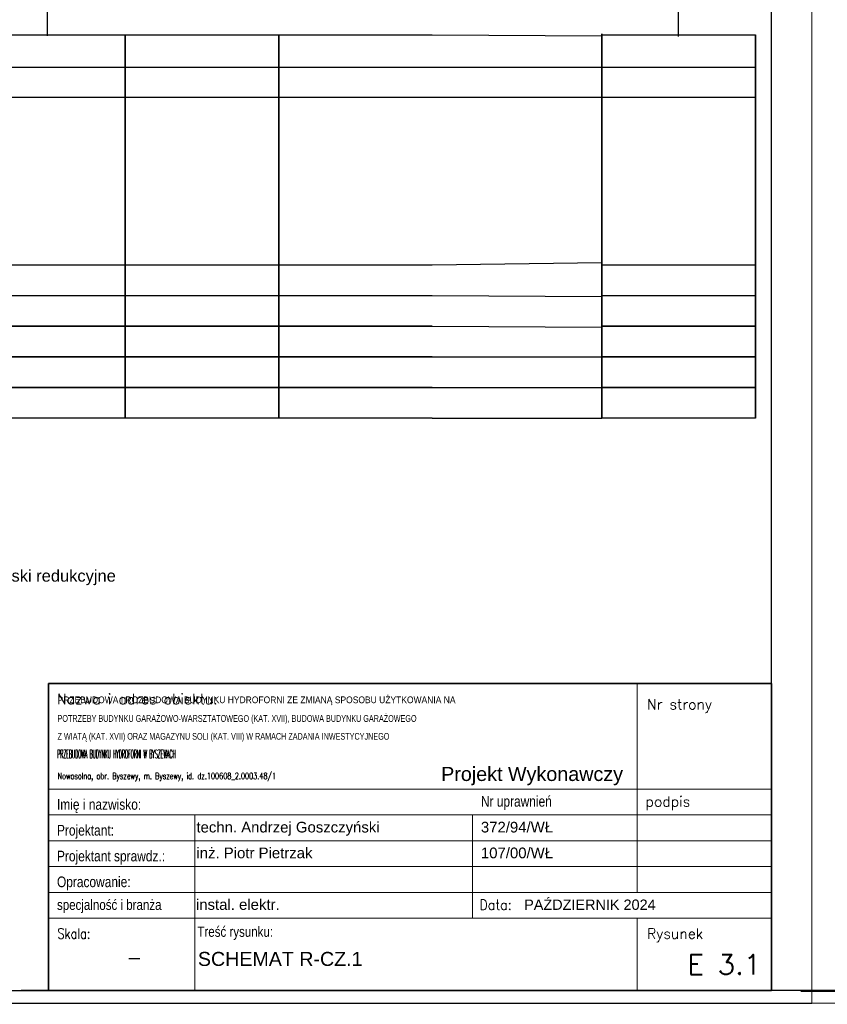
# Model space of a CAD drawing. Header units: millimetres. Extents: x 18084 to 52399, y 38174 to 56392.
# Tile 39 of 256: x 24908 to 26224, y 41994 to 43599. Entities that reach past the tile are written whole.
import ezdxf
from ezdxf.enums import TextEntityAlignment as Align

# ---------------------------------------------------------------- set-up
doc = ezdxf.new("R2010")
doc.units = ezdxf.units.MM
doc.header["$LTSCALE"] = 100
for name, color, linetype in [('3', 7, 'Continuous'), ('4', 7, 'Continuous'), ('5', 7, 'Continuous'), ('E_ramka_wew', 10, 'Continuous')]:
    doc.layers.add(name, color=color, linetype=linetype)
for name, color, linetype, lineweight in [('_M_TABELKA RZUT CAŁOŚCI', 7, 'Continuous', 20), ('_TABELKA_Nr_Pióra__1', 7, 'Continuous', 13), ('A-tabelka', 251, 'Continuous', 20)]:
    doc.layers.add(name, color=color, linetype=linetype, lineweight=lineweight)
doc.styles.add('ARIAL', font='arial.ttf', dxfattribs={"width": 0.8})
doc.styles.add('GENERATED_STYLE_2', font='arial.ttf')
doc.styles.add('ROMANS', font='romans.shx', dxfattribs={"width": 0.7})
doc.styles.add('SIMPLEX', font='simplex.shx')
doc.styles.get("Standard").update_dxf_attribs({"font": 'arial.ttf'})

# ---------------------------------------------------------------- blocks, each defined once
blk = doc.blocks.new('Tabela_A+SPR_ADT')
at = {"color": 5, "lineweight": 35}
for p, q in [((0, 546.1), (-1286.3, 546.1)), ((-1286.3, 546.1), (-1286.3, 0)), ((0, 0), (0, 546.1)), ((-1286.3, 0), (0, 0))]:
    blk.add_line(p, q, dxfattribs=at)
for p, q in [((-238.9, 546.1), (-238.9, 358.3)), ((-1286.3, 358.3), (0, 358.3)), ((-238.9, 174.6), (-238.9, 358.3)), ((-1286.3, 312.4), (0, 312.4)), ((-1026.1, 128.6), (-1026.1, 312.4)), ((-531.9, 128.6), (-531.9, 312.4)), ((-1286.3, 266.4), (0, 266.4)), ((-1286.3, 220.5), (0, 220.5)), ((-1286.3, 174.6), (-422.6, 174.6)), ((-422.6, 174.6), (0, 174.6)), ((-1286.3, 128.6), (0, 128.6)), ((-1026.1, 0), (-1026.1, 128.6)), ((-238.9, 128.6), (-238.9, 0))]:
    blk.add_line(p, q)
at = {"color": 7, "linetype": 'Continuous', "style": 'ROMANS'}
blk.add_text('Nazwa i adres obiektu:', height=18.375, dxfattribs=at).set_placement((-1271.4, 509.4))
at = {"color": 7, "style": 'ROMANS'}
for s, p in [('Nr strony', (-221.4, 500.2)), ('podpis', (-224, 327.1)), ('Rysunek', (-221.4, 91.9))]:
    blk.add_text(s, height=18.38, dxfattribs=at).set_placement(p)
at = {"color": 7}
for s, height, style, width, p in [('Imię i nazwisko:', 19, 'ARIAL', 0.8, (-1271.4, 321.6)), ('Nr uprawnień', 19, 'ARIAL', 0.8, (-517, 327.1)), ('Projektant:', 19, 'ARIAL', 0.8, (-1271.4, 275.6)), ('Projektant sprawdz.:', 19, 'ARIAL', 0.8, (-1271.4, 229.7)), ('Opracowanie:', 19, 'ARIAL', 0.8, (-1271.4, 183.8)), ('specjalność i branża', 18.375, 'ARIAL', 0.8, (-1271.4, 143.3)), ('Data:', 18.38, 'ROMANS', 0.9, (-519.6, 143.3)), ('Skala:', 18.38, 'ROMANS', 0.8, (-1270.5, 91.9)), ('Treść rysunku:', 18.375, 'ARIAL', 0.8, (-1021.5, 95.4))]:
    blk.add_text(s, height=height, dxfattribs=dict(at, style=style, width=width)).set_placement(p)
at = {"color": 7, "style": 'ROMANS', "width": 0.85, "flags": 4}
blk.add_attdef('NAZWA', text='', height=22, dxfattribs=at).set_placement((-1270.5, 496.6), align=Align.TOP_LEFT)
at = {"color": 7}
for tag, p, height, style, width, flags in [('OBIEKT_1', (-1270.5, 438.3), 22, 'ROMANS', 0.72, 4), ('ADRES_1', (-1270.5, 405.9), 19, 'ROMANS', 0.75, 4), ('ADRES_2', (-1270.5, 376.1), 19, 'ROMANS', 0.75, 4), ('PROJEKTANT_ARCHITEKTURY', (-1023.3, 281.1), 19, 'ROMANS', 0.85, 8), ('UPR_1', (-517, 281.1), 19, 'ROMANS', 0.85, 4), ('PROJEKTANT_SPRAWDZAJACY', (-1023.3, 235.2), 19, 'ROMANS', 0.85, 8), ('UPR_2', (-517, 235.2), 19, 'ROMANS', 0.85, 4), ('OPRACOWANIE', (-1023.3, 189.3), 19, 'ROMANS', 0.7, 4), ('UPR_3', (-517, 189.3), 19, 'ROMANS', 0.85, 4), ('BRANŻA', (-1024.2, 143.3), 19, 'ARIAL', 0.9, 4)]:
    blk.add_attdef(tag, p, '', height=height, dxfattribs=dict(at, style=style, width=width, flags=flags))
at = {"color": 7, "style": 'ROMANS', "flags": 4}
blk.add_attdef('NR_STR', text='', height=36, dxfattribs=at).set_placement((-19.5, 436.5), align=Align.RIGHT)
at = {"color": 7, "lineweight": 35, "style": 'ROMANS', "width": 0.9, "flags": 4}
blk.add_attdef('DATA', (-440, 143.3), '', height=18.4, dxfattribs=at)
at = {"color": 5, "lineweight": 35, "style": 'ROMANS', "flags": 4}
blk.add_attdef('SKALA', text='', height=25, dxfattribs=at).set_placement((-1133.9, 58.5), align=Align.MIDDLE_CENTER)
at = {"color": 5, "lineweight": 35, "style": 'ROMANS', "width": 0.85, "flags": 4}
for tag, p in [('TEMAT', (-1024.2, 58)), ('TEMAT2', (-1024.2, 19.9))]:
    blk.add_attdef(tag, p, '', height=25, dxfattribs=at)
at = {"color": 5, "lineweight": 35, "style": 'ROMANS', "flags": 4}
blk.add_attdef('NR', text='', height=36, dxfattribs=at).set_placement((-18.4, 28.2), align=Align.RIGHT)

msp = doc.modelspace()

# ---------------------------------------------------------------- linework, layer by layer
at = {"linetype": 'Continuous'}
for p, q in [((26132.5, 42016.9), (26132.5, 44931.9)), ((34295.4, 42017), (24910.1, 42017)), ((34412, 42017), (25026.7, 42017)), ((35565.8, 42015.1), (26180.5, 42015.1))]:
    msp.add_line(p, q, dxfattribs=at)
at = {"color": 0}
for p, q in [((25079.7, 43522.8), (25079.7, 42949.5)), ((25079.7, 43522.8), (25079.7, 42949.5)), ((25079.7, 43522.8), (25079.7, 42949.5)), ((25329.7, 43522.8), (25329.7, 42949.5)), ((25329.7, 43522.8), (25329.7, 42949.5)), ((25329.7, 43522.8), (25329.7, 42949.5)), ((25856.4, 43524.5), (25856.4, 42951.2)), ((25856.4, 43522.8), (25856.4, 42949.5)), ((25856.4, 43522.8), (25856.4, 42949.5)), ((26106.4, 43522.8), (26106.4, 42949.5)), ((24828.7, 43199.5), (25079.7, 43199.5)), ((25078.7, 43199.5), (25329.7, 43199.5)), ((25328.7, 43199.5), (25579.7, 43199.5)), ((25855.4, 43199.5), (26106.4, 43199.5)), ((24828.7, 43149.5), (25079.7, 43149.5)), ((25078.7, 43149.5), (25329.7, 43149.5)), ((25328.7, 43149.5), (25579.7, 43149.5)), ((25855.4, 43149.5), (26106.4, 43149.5))]:
    msp.add_line(p, q, dxfattribs=at)
at = {"layer": '3', "color": 7}
for points in [[(24829.7, 43574.5), (25079.7, 43574.5)], [(25079.7, 43574.5), (25079.7, 43524.5)], [(25079.7, 43524.5), (25079.7, 43574.5)], [(25079.7, 42949.5), (25079.7, 43574.5)], [(25079.7, 43524.5), (25079.7, 43574.5)], [(25079.7, 43574.5), (25079.7, 43524.5)], [(25079.7, 42949.5), (25079.7, 43574.5)], [(25079.7, 43524.5), (25079.7, 43574.5)], [(25079.7, 43574.5), (25079.7, 43524.5)], [(25079.7, 43574.5), (25079.7, 43524.5)], [(25079.7, 43524.5), (25079.7, 43574.5)], [(25079.7, 43574.5), (25079.7, 43524.5)], [(25079.7, 43524.5), (25079.7, 43574.5)], [(25079.7, 42949.5), (25079.7, 43574.5)], [(25079.7, 43574.5), (25329.7, 43574.5)], [(25079.7, 43524.5), (25079.7, 43574.5)], [(25079.7, 43574.5), (25079.7, 43524.5)], [(25079.7, 42949.5), (25079.7, 43574.5)], [(25079.7, 43524.5), (25079.7, 43574.5)], [(25079.7, 43574.5), (25079.7, 43524.5)], [(25079.7, 43523.5), (25079.7, 43573.5)], [(25079.7, 43573.5), (25079.7, 43523.5)], [(25079.7, 43523.5), (25079.7, 43573.5)], [(25079.7, 43573.5), (25079.7, 43523.5)], [(25079.7, 43523.5), (25079.7, 43573.5)], [(25079.7, 43573.5), (25079.7, 43523.5)], [(25079.7, 43522.8), (25079.7, 43572.8)], [(25079.7, 43522.8), (25079.7, 43572.8)], [(25079.7, 43522.8), (25079.7, 43572.8)], [(25329.7, 43574.5), (25329.7, 43524.5)], [(25329.7, 43524.5), (25329.7, 43574.5)], [(25329.7, 42949.5), (25329.7, 43574.5)], [(25329.7, 43524.5), (25329.7, 43574.5)], [(25329.7, 43574.5), (25329.7, 43524.5)], [(25329.7, 42949.5), (25329.7, 43574.5)], [(25329.7, 43524.5), (25329.7, 43574.5)], [(25329.7, 43574.5), (25329.7, 43524.5)], [(25329.7, 43574.5), (25329.7, 43524.5)], [(25329.7, 43524.5), (25329.7, 43574.5)], [(25329.7, 43574.5), (25329.7, 43524.5)], [(25329.7, 43524.5), (25329.7, 43574.5)], [(25329.7, 42949.5), (25329.7, 43574.5)], [(25329.7, 43574.5), (25579.7, 43574.5)], [(25329.7, 43524.5), (25329.7, 43574.5)], [(25329.7, 43574.5), (25329.7, 43524.5)], [(25329.7, 42949.5), (25329.7, 43574.5)], [(25329.7, 43524.5), (25329.7, 43574.5)], [(25329.7, 43574.5), (25329.7, 43524.5)], [(25329.7, 43523.5), (25329.7, 43573.5)], [(25329.7, 43573.5), (25329.7, 43523.5)], [(25329.7, 43523.5), (25329.7, 43573.5)], [(25329.7, 43573.5), (25329.7, 43523.5)], [(25329.7, 43523.5), (25329.7, 43573.5)], [(25329.7, 43573.5), (25329.7, 43523.5)], [(25329.7, 43522.8), (25329.7, 43572.8)], [(25329.7, 43522.8), (25329.7, 43572.8)], [(25329.7, 43522.8), (25329.7, 43572.8)], [(25856.4, 43576.2), (25856.4, 43526.2)], [(25856.4, 43526.2), (25856.4, 43576.2)], [(25856.4, 42951.2), (25856.4, 43576.2)], [(25856.4, 43526.2), (25856.4, 43576.2)], [(25856.4, 43576.2), (25856.4, 43526.2)], [(25856.4, 42951.2), (25856.4, 43576.2)], [(25856.4, 43526.2), (25856.4, 43576.2)], [(25856.4, 43576.2), (25856.4, 43526.2)], [(25856.4, 43525.2), (25856.4, 43575.2)], [(25856.4, 43575.2), (25856.4, 43525.2)], [(25856.4, 43524.5), (25856.4, 43574.5)], [(25856.4, 43574.5), (25856.4, 43524.5)], [(25856.4, 43524.5), (25856.4, 43574.5)], [(25856.4, 43574.5), (25856.4, 43524.5)], [(25856.4, 43524.5), (25856.4, 43574.5)], [(25856.4, 42949.5), (25856.4, 43574.5)], [(25856.4, 43574.5), (26106.4, 43574.5)], [(25856.4, 43524.5), (25856.4, 43574.5)], [(25856.4, 43574.5), (25856.4, 43524.5)], [(25856.4, 42949.5), (25856.4, 43574.5)], [(25856.4, 43524.5), (25856.4, 43574.5)], [(25856.4, 43574.5), (25856.4, 43524.5)], [(25856.4, 43523.5), (25856.4, 43573.5)], [(25856.4, 43573.5), (25856.4, 43523.5)], [(25856.4, 43523.5), (25856.4, 43573.5)], [(25856.4, 43573.5), (25856.4, 43523.5)], [(25856.4, 43522.8), (25856.4, 43572.8)], [(25856.4, 43522.8), (25856.4, 43572.8)], [(26106.4, 43574.5), (26106.4, 43524.5)], [(26106.4, 43524.5), (26106.4, 43574.5)], [(26106.4, 42949.5), (26106.4, 43574.5)], [(26106.4, 43524.5), (26106.4, 43574.5)], [(26106.4, 43574.5), (26106.4, 43524.5)], [(26106.4, 42949.5), (26106.4, 43574.5)], [(26106.4, 43524.5), (26106.4, 43574.5)], [(26106.4, 43574.5), (26106.4, 43524.5)], [(26106.4, 43523.5), (26106.4, 43573.5)], [(26106.4, 43573.5), (26106.4, 43523.5)], [(26106.4, 43522.8), (26106.4, 43572.8)], [(24285.2, 43521.8), (24971.3, 43521.8)], [(24335.7, 43521.8), (25086.7, 43521.8)], [(25079.7, 43474.5), (25079.7, 43524.5)], [(25079.7, 43524.5), (25079.7, 43474.5)], [(25079.7, 43474.5), (25079.7, 43524.5)], [(25079.7, 43524.5), (25079.7, 43474.5)], [(25079.7, 43474.5), (25079.7, 43524.5)], [(25079.7, 43524.5), (25079.7, 43474.5)], [(25079.7, 43474.5), (25079.7, 43524.5)], [(25079.7, 43524.5), (25079.7, 43474.5)], [(25329.7, 43474.5), (25329.7, 43524.5)], [(25329.7, 43524.5), (25329.7, 43474.5)], [(25329.7, 43474.5), (25329.7, 43524.5)], [(25329.7, 43524.5), (25329.7, 43474.5)], [(25329.7, 43474.5), (25329.7, 43524.5)], [(25329.7, 43524.5), (25329.7, 43474.5)], [(25329.7, 43474.5), (25329.7, 43524.5)], [(25329.7, 43524.5), (25329.7, 43474.5)], [(25856.4, 43476.2), (25856.4, 43526.2)], [(25856.4, 43526.2), (25856.4, 43476.2)], [(25856.4, 43476.2), (25856.4, 43526.2)], [(25856.4, 43526.2), (25856.4, 43476.2)], [(25856.4, 43474.5), (25856.4, 43524.5)], [(25856.4, 43524.5), (25856.4, 43474.5)], [(25856.4, 43474.5), (25856.4, 43524.5)], [(25856.4, 43524.5), (25856.4, 43474.5)], [(26106.4, 43474.5), (26106.4, 43524.5)], [(26106.4, 43524.5), (26106.4, 43474.5)], [(26106.4, 43474.5), (26106.4, 43524.5)], [(26106.4, 43524.5), (26106.4, 43474.5)], [(25079.7, 43201.5), (25079.7, 43474.5)], [(25079.7, 43201.5), (25079.7, 43474.5)], [(25079.7, 43201.5), (25079.7, 43474.5)], [(25079.7, 43201.5), (25079.7, 43474.5)], [(25079.7, 43201.5), (25079.7, 43474.5)], [(25079.7, 43201.5), (25079.7, 43474.5)], [(25079.7, 43201.5), (25079.7, 43474.5)], [(25079.7, 43472.8), (25079.7, 43197.8)], [(25079.7, 43197.8), (25079.7, 43472.8)], [(25079.7, 43472.8), (25079.7, 43197.8)], [(25079.7, 43197.8), (25079.7, 43472.8)], [(25079.7, 43472.8), (25079.7, 43197.8)], [(25079.7, 43197.8), (25079.7, 43472.8)], [(25329.7, 43201.5), (25329.7, 43474.5)], [(25329.7, 43201.5), (25329.7, 43474.5)], [(25329.7, 43201.5), (25329.7, 43474.5)], [(25329.7, 43201.5), (25329.7, 43474.5)], [(25329.7, 43201.5), (25329.7, 43474.5)], [(25329.7, 43201.5), (25329.7, 43474.5)], [(25329.7, 43201.5), (25329.7, 43474.5)], [(25329.7, 43472.8), (25329.7, 43197.8)], [(25329.7, 43197.8), (25329.7, 43472.8)], [(25329.7, 43472.8), (25329.7, 43197.8)], [(25329.7, 43197.8), (25329.7, 43472.8)], [(25329.7, 43472.8), (25329.7, 43197.8)], [(25329.7, 43197.8), (25329.7, 43472.8)], [(25856.4, 43203.2), (25856.4, 43476.2)], [(25856.4, 43203.2), (25856.4, 43476.2)], [(25856.4, 43203.2), (25856.4, 43476.2)], [(25856.4, 43474.5), (25856.4, 43199.5)], [(25856.4, 43199.5), (25856.4, 43474.5)], [(25856.4, 43201.5), (25856.4, 43474.5)], [(25856.4, 43201.5), (25856.4, 43474.5)], [(25856.4, 43201.5), (25856.4, 43474.5)], [(25856.4, 43201.5), (25856.4, 43474.5)], [(25856.4, 43472.8), (25856.4, 43197.8)], [(25856.4, 43197.8), (25856.4, 43472.8)], [(25856.4, 43472.8), (25856.4, 43197.8)], [(25856.4, 43197.8), (25856.4, 43472.8)], [(26106.4, 43201.5), (26106.4, 43474.5)], [(26106.4, 43201.5), (26106.4, 43474.5)], [(26106.4, 43201.5), (26106.4, 43474.5)], [(26106.4, 43472.8), (26106.4, 43197.8)], [(26106.4, 43197.8), (26106.4, 43472.8)], [(25079.7, 43201.5), (25079.7, 43149.5)], [(25079.7, 43149.5), (25079.7, 43201.5)], [(25079.7, 43149.5), (25079.7, 43201.5)], [(25079.7, 43201.5), (25079.7, 43149.5)], [(25079.7, 43149.5), (25079.7, 43201.5)], [(25079.7, 43201.5), (25079.7, 43149.5)], [(25079.7, 43201.5), (25079.7, 43149.5)], [(25079.7, 43149.5), (25079.7, 43201.5)], [(25079.7, 43201.5), (25079.7, 43149.5)], [(25079.7, 43149.5), (25079.7, 43201.5)], [(25079.7, 43149.5), (25079.7, 43201.5)], [(25079.7, 43201.5), (25079.7, 43149.5)], [(25079.7, 43149.5), (25079.7, 43201.5)], [(25079.7, 43201.5), (25079.7, 43149.5)], [(25079.7, 43200.5), (25079.7, 43148.5)], [(25079.7, 43148.5), (25079.7, 43200.5)], [(25079.7, 43200.5), (25079.7, 43148.5)], [(25079.7, 43148.5), (25079.7, 43200.5)], [(25079.7, 43200.5), (25079.7, 43148.5)], [(25079.7, 43148.5), (25079.7, 43200.5)], [(25079.7, 43147.8), (25079.7, 43197.8)], [(25079.7, 43197.8), (25079.7, 43147.8)], [(25079.7, 43147.8), (25079.7, 43197.8)], [(25079.7, 43197.8), (25079.7, 43147.8)], [(25079.7, 43147.8), (25079.7, 43197.8)], [(25079.7, 43197.8), (25079.7, 43147.8)], [(25329.7, 43201.5), (25329.7, 43149.5)], [(25329.7, 43149.5), (25329.7, 43201.5)], [(25329.7, 43149.5), (25329.7, 43201.5)], [(25329.7, 43201.5), (25329.7, 43149.5)], [(25329.7, 43149.5), (25329.7, 43201.5)], [(25329.7, 43201.5), (25329.7, 43149.5)], [(25329.7, 43201.5), (25329.7, 43149.5)], [(25329.7, 43149.5), (25329.7, 43201.5)], [(25329.7, 43201.5), (25329.7, 43149.5)], [(25329.7, 43149.5), (25329.7, 43201.5)], [(25329.7, 43149.5), (25329.7, 43201.5)], [(25329.7, 43201.5), (25329.7, 43149.5)], [(25329.7, 43149.5), (25329.7, 43201.5)], [(25329.7, 43201.5), (25329.7, 43149.5)], [(25329.7, 43200.5), (25329.7, 43148.5)], [(25329.7, 43148.5), (25329.7, 43200.5)], [(25329.7, 43200.5), (25329.7, 43148.5)], [(25329.7, 43148.5), (25329.7, 43200.5)], [(25329.7, 43200.5), (25329.7, 43148.5)], [(25329.7, 43148.5), (25329.7, 43200.5)], [(25329.7, 43147.8), (25329.7, 43197.8)], [(25329.7, 43197.8), (25329.7, 43147.8)], [(25329.7, 43147.8), (25329.7, 43197.8)], [(25329.7, 43197.8), (25329.7, 43147.8)], [(25329.7, 43147.8), (25329.7, 43197.8)], [(25329.7, 43197.8), (25329.7, 43147.8)], [(25856.4, 43203.2), (25856.4, 43151.2)], [(25856.4, 43151.2), (25856.4, 43203.2)], [(25856.4, 43151.2), (25856.4, 43203.2)], [(25856.4, 43203.2), (25856.4, 43151.2)], [(25856.4, 43151.2), (25856.4, 43203.2)], [(25856.4, 43203.2), (25856.4, 43151.2)], [(25856.4, 43202.2), (25856.4, 43150.2)], [(25856.4, 43150.2), (25856.4, 43202.2)], [(25856.4, 43201.5), (25856.4, 43149.5)], [(25856.4, 43149.5), (25856.4, 43201.5)], [(25856.4, 43201.5), (25856.4, 43149.5)], [(25856.4, 43149.5), (25856.4, 43201.5)], [(25856.4, 43149.5), (25856.4, 43201.5)], [(25856.4, 43201.5), (25856.4, 43149.5)], [(25856.4, 43149.5), (25856.4, 43201.5)], [(25856.4, 43201.5), (25856.4, 43149.5)], [(25856.4, 43200.5), (25856.4, 43148.5)], [(25856.4, 43148.5), (25856.4, 43200.5)], [(25856.4, 43200.5), (25856.4, 43148.5)], [(25856.4, 43148.5), (25856.4, 43200.5)], [(25856.4, 43149.5), (25856.4, 43199.5)], [(25856.4, 43199.5), (25856.4, 43149.5)], [(25856.4, 43147.8), (25856.4, 43197.8)], [(25856.4, 43197.8), (25856.4, 43147.8)], [(25856.4, 43147.8), (25856.4, 43197.8)], [(25856.4, 43197.8), (25856.4, 43147.8)], [(26106.4, 43201.5), (26106.4, 43149.5)], [(26106.4, 43149.5), (26106.4, 43201.5)], [(26106.4, 43149.5), (26106.4, 43201.5)], [(26106.4, 43201.5), (26106.4, 43149.5)], [(26106.4, 43149.5), (26106.4, 43201.5)], [(26106.4, 43201.5), (26106.4, 43149.5)], [(26106.4, 43200.5), (26106.4, 43148.5)], [(26106.4, 43148.5), (26106.4, 43200.5)], [(26106.4, 43147.8), (26106.4, 43197.8)], [(26106.4, 43197.8), (26106.4, 43147.8)], [(25079.7, 43149.5), (25079.7, 43099.5)], [(25079.7, 43099.5), (25079.7, 43149.5)], [(25079.7, 43099.5), (25079.7, 43149.5)], [(25079.7, 43149.5), (25079.7, 43099.5)], [(25079.7, 43099.5), (25079.7, 43149.5)], [(25079.7, 43149.5), (25079.7, 43099.5)], [(25079.7, 43149.5), (25079.7, 43099.5)], [(25079.7, 43099.5), (25079.7, 43149.5)], [(25079.7, 43149.5), (25079.7, 43099.5)], [(25079.7, 43099.5), (25079.7, 43149.5)], [(25079.7, 43099.5), (25079.7, 43149.5)], [(25079.7, 43149.5), (25079.7, 43099.5)], [(25079.7, 43099.5), (25079.7, 43149.5)], [(25079.7, 43149.5), (25079.7, 43099.5)], [(25329.7, 43149.5), (25329.7, 43099.5)], [(25329.7, 43099.5), (25329.7, 43149.5)], [(25329.7, 43099.5), (25329.7, 43149.5)], [(25329.7, 43149.5), (25329.7, 43099.5)], [(25329.7, 43099.5), (25329.7, 43149.5)], [(25329.7, 43149.5), (25329.7, 43099.5)], [(25329.7, 43149.5), (25329.7, 43099.5)], [(25329.7, 43099.5), (25329.7, 43149.5)], [(25329.7, 43149.5), (25329.7, 43099.5)], [(25329.7, 43099.5), (25329.7, 43149.5)], [(25329.7, 43099.5), (25329.7, 43149.5)], [(25329.7, 43149.5), (25329.7, 43099.5)], [(25329.7, 43099.5), (25329.7, 43149.5)], [(25329.7, 43149.5), (25329.7, 43099.5)], [(25856.4, 43151.2), (25856.4, 43101.2)], [(25856.4, 43101.2), (25856.4, 43151.2)], [(25856.4, 43101.2), (25856.4, 43151.2)], [(25856.4, 43151.2), (25856.4, 43101.2)], [(25856.4, 43101.2), (25856.4, 43151.2)], [(25856.4, 43151.2), (25856.4, 43101.2)], [(25856.4, 43150.2), (25856.4, 43100.2)], [(25856.4, 43100.2), (25856.4, 43150.2)], [(25856.4, 43099.5), (25856.4, 43149.5)], [(25856.4, 43149.5), (25856.4, 43099.5)], [(25856.4, 43149.5), (25856.4, 43099.5)], [(25856.4, 43099.5), (25856.4, 43149.5)], [(25856.4, 43149.5), (25856.4, 43099.5)], [(25856.4, 43099.5), (25856.4, 43149.5)], [(25856.4, 43099.5), (25856.4, 43149.5)], [(25856.4, 43149.5), (25856.4, 43099.5)], [(25856.4, 43099.5), (25856.4, 43149.5)], [(25856.4, 43149.5), (25856.4, 43099.5)], [(26106.4, 43149.5), (26106.4, 43099.5)], [(26106.4, 43099.5), (26106.4, 43149.5)], [(26106.4, 43099.5), (26106.4, 43149.5)], [(26106.4, 43149.5), (26106.4, 43099.5)], [(26106.4, 43099.5), (26106.4, 43149.5)], [(26106.4, 43149.5), (26106.4, 43099.5)], [(25079.7, 43148.5), (25079.7, 43098.5)], [(25079.7, 43098.5), (25079.7, 43148.5)], [(25079.7, 43148.5), (25079.7, 43098.5)], [(25079.7, 43098.5), (25079.7, 43148.5)], [(25079.7, 43148.5), (25079.7, 43098.5)], [(25079.7, 43098.5), (25079.7, 43148.5)], [(25079.7, 43097.8), (25079.7, 43147.8)], [(25079.7, 43147.8), (25079.7, 43097.8)], [(25079.7, 43097.8), (25079.7, 43147.8)], [(25079.7, 43147.8), (25079.7, 43097.8)], [(25079.7, 43097.8), (25079.7, 43147.8)], [(25079.7, 43147.8), (25079.7, 43097.8)], [(25329.7, 43148.5), (25329.7, 43098.5)], [(25329.7, 43098.5), (25329.7, 43148.5)], [(25329.7, 43148.5), (25329.7, 43098.5)], [(25329.7, 43098.5), (25329.7, 43148.5)], [(25329.7, 43148.5), (25329.7, 43098.5)], [(25329.7, 43098.5), (25329.7, 43148.5)], [(25329.7, 43097.8), (25329.7, 43147.8)], [(25329.7, 43147.8), (25329.7, 43097.8)], [(25329.7, 43097.8), (25329.7, 43147.8)], [(25329.7, 43147.8), (25329.7, 43097.8)], [(25329.7, 43097.8), (25329.7, 43147.8)], [(25329.7, 43147.8), (25329.7, 43097.8)], [(25856.4, 43148.5), (25856.4, 43098.5)], [(25856.4, 43098.5), (25856.4, 43148.5)], [(25856.4, 43148.5), (25856.4, 43098.5)], [(25856.4, 43098.5), (25856.4, 43148.5)], [(25856.4, 43097.8), (25856.4, 43147.8)], [(25856.4, 43147.8), (25856.4, 43097.8)], [(25856.4, 43097.8), (25856.4, 43147.8)], [(25856.4, 43147.8), (25856.4, 43097.8)], [(26106.4, 43148.5), (26106.4, 43098.5)], [(26106.4, 43098.5), (26106.4, 43148.5)], [(26106.4, 43097.8), (26106.4, 43147.8)], [(26106.4, 43147.8), (26106.4, 43097.8)], [(25329.7, 43053.2), (25329.7, 43103.2)], [(25329.7, 43103.2), (25329.7, 43053.2)], [(25329.7, 43053.2), (25329.7, 43103.2)], [(25329.7, 43103.2), (25329.7, 43053.2)], [(25079.7, 43099.5), (24829.7, 43099.5)], [(24829.7, 43099.5), (25079.7, 43099.5)], [(25079.7, 43049.5), (25079.7, 43099.5)], [(25079.7, 43099.5), (25079.7, 43049.5)], [(25079.7, 43049.5), (25079.7, 43099.5)], [(25079.7, 43099.5), (25079.7, 43049.5)], [(25329.7, 43099.5), (25079.7, 43099.5)], [(25079.7, 43099.5), (25329.7, 43099.5)], [(25079.7, 43049.5), (25079.7, 43099.5)], [(25079.7, 43099.5), (25079.7, 43049.5)], [(25079.7, 43049.5), (25079.7, 43099.5)], [(25079.7, 43099.5), (25079.7, 43049.5)], [(25329.7, 43049.5), (25329.7, 43099.5)], [(25329.7, 43099.5), (25329.7, 43049.5)], [(25329.7, 43049.5), (25329.7, 43099.5)], [(25329.7, 43099.5), (25329.7, 43049.5)], [(25579.7, 43099.5), (25329.7, 43099.5)], [(25329.7, 43099.5), (25579.7, 43099.5)], [(25329.7, 43049.5), (25329.7, 43099.5)], [(25329.7, 43099.5), (25329.7, 43049.5)], [(25329.7, 43049.5), (25329.7, 43099.5)], [(25329.7, 43099.5), (25329.7, 43049.5)], [(25856.4, 43051.2), (25856.4, 43101.2)], [(25856.4, 43101.2), (25856.4, 43051.2)], [(25856.4, 43051.2), (25856.4, 43101.2)], [(25856.4, 43101.2), (25856.4, 43051.2)], [(26106.4, 43099.5), (25856.4, 43099.5)], [(25856.4, 43099.5), (26106.4, 43099.5)], [(25856.4, 43049.5), (25856.4, 43099.5)], [(25856.4, 43099.5), (25856.4, 43049.5)], [(25856.4, 43049.5), (25856.4, 43099.5)], [(25856.4, 43099.5), (25856.4, 43049.5)], [(26106.4, 43049.5), (26106.4, 43099.5)], [(26106.4, 43099.5), (26106.4, 43049.5)], [(26106.4, 43049.5), (26106.4, 43099.5)], [(26106.4, 43099.5), (26106.4, 43049.5)], [(25329.7, 43003.2), (25329.7, 43053.2)], [(25329.7, 43053.2), (25329.7, 43003.2)], [(25329.7, 43003.2), (25329.7, 43053.2)], [(25329.7, 43053.2), (25329.7, 43003.2)], [(25079.7, 43049.5), (24829.7, 43049.5)], [(24829.7, 43049.5), (25079.7, 43049.5)], [(25079.7, 42999.5), (25079.7, 43049.5)], [(25079.7, 43049.5), (25079.7, 42999.5)], [(25079.7, 42999.5), (25079.7, 43049.5)], [(25079.7, 43049.5), (25079.7, 42999.5)], [(25329.7, 43049.5), (25079.7, 43049.5)], [(25079.7, 43049.5), (25329.7, 43049.5)], [(25079.7, 42999.5), (25079.7, 43049.5)], [(25079.7, 43049.5), (25079.7, 42999.5)], [(25079.7, 42999.5), (25079.7, 43049.5)], [(25079.7, 43049.5), (25079.7, 42999.5)], [(25329.7, 42999.5), (25329.7, 43049.5)], [(25329.7, 43049.5), (25329.7, 42999.5)], [(25329.7, 42999.5), (25329.7, 43049.5)], [(25329.7, 43049.5), (25329.7, 42999.5)], [(25579.7, 43049.5), (25329.7, 43049.5)], [(25329.7, 43049.5), (25579.7, 43049.5)], [(25329.7, 42999.5), (25329.7, 43049.5)], [(25329.7, 43049.5), (25329.7, 42999.5)], [(25329.7, 42999.5), (25329.7, 43049.5)], [(25329.7, 43049.5), (25329.7, 42999.5)], [(25856.4, 43001.2), (25856.4, 43051.2)], [(25856.4, 43051.2), (25856.4, 43001.2)], [(25856.4, 43001.2), (25856.4, 43051.2)], [(25856.4, 43051.2), (25856.4, 43001.2)], [(26106.4, 43049.5), (25856.4, 43049.5)], [(25856.4, 43049.5), (26106.4, 43049.5)], [(25856.4, 42999.5), (25856.4, 43049.5)], [(25856.4, 43049.5), (25856.4, 42999.5)], [(25856.4, 42999.5), (25856.4, 43049.5)], [(25856.4, 43049.5), (25856.4, 42999.5)], [(26106.4, 42999.5), (26106.4, 43049.5)], [(26106.4, 43049.5), (26106.4, 42999.5)], [(26106.4, 42999.5), (26106.4, 43049.5)], [(26106.4, 43049.5), (26106.4, 42999.5)], [(25079.7, 42999.5), (24829.7, 42999.5)], [(24829.7, 42999.5), (25079.7, 42999.5)], [(25079.7, 42999.5), (25079.7, 42949.5)], [(25079.7, 42949.5), (25079.7, 42999.5)], [(25079.7, 42999.5), (25079.7, 42949.5)], [(25079.7, 42949.5), (25079.7, 42999.5)], [(25329.7, 42999.5), (25079.7, 42999.5)], [(25079.7, 42999.5), (25329.7, 42999.5)], [(25079.7, 42999.5), (25079.7, 42949.5)], [(25079.7, 42949.5), (25079.7, 42999.5)], [(25079.7, 42999.5), (25079.7, 42949.5)], [(25079.7, 42949.5), (25079.7, 42999.5)], [(25329.7, 43003.2), (25329.7, 42953.2)], [(25329.7, 42953.2), (25329.7, 43003.2)], [(25329.7, 43003.2), (25329.7, 42953.2)], [(25329.7, 42953.2), (25329.7, 43003.2)], [(25329.7, 42999.5), (25329.7, 42949.5)], [(25329.7, 42949.5), (25329.7, 42999.5)], [(25329.7, 42999.5), (25329.7, 42949.5)], [(25329.7, 42949.5), (25329.7, 42999.5)], [(25579.7, 42999.5), (25329.7, 42999.5)], [(25329.7, 42999.5), (25579.7, 42999.5)], [(25329.7, 42999.5), (25329.7, 42949.5)], [(25329.7, 42949.5), (25329.7, 42999.5)], [(25329.7, 42999.5), (25329.7, 42949.5)], [(25329.7, 42949.5), (25329.7, 42999.5)], [(25856.4, 43001.2), (25856.4, 42951.2)], [(25856.4, 42951.2), (25856.4, 43001.2)], [(25856.4, 43001.2), (25856.4, 42951.2)], [(25856.4, 42951.2), (25856.4, 43001.2)], [(26106.4, 42999.5), (25856.4, 42999.5)], [(25856.4, 42999.5), (26106.4, 42999.5)], [(25856.4, 42999.5), (25856.4, 42949.5)], [(25856.4, 42949.5), (25856.4, 42999.5)], [(25856.4, 42999.5), (25856.4, 42949.5)], [(25856.4, 42949.5), (25856.4, 42999.5)], [(26106.4, 42999.5), (26106.4, 42949.5)], [(26106.4, 42949.5), (26106.4, 42999.5)], [(26106.4, 42999.5), (26106.4, 42949.5)], [(26106.4, 42949.5), (26106.4, 42999.5)], [(25079.7, 42949.5), (24829.7, 42949.5)], [(25079.7, 42949.5), (24829.7, 42949.5)], [(25329.7, 42949.5), (25079.7, 42949.5)], [(25329.7, 42949.5), (25079.7, 42949.5)], [(25579.7, 42949.5), (25329.7, 42949.5)], [(25579.7, 42949.5), (25329.7, 42949.5)], [(26106.4, 42949.5), (25856.4, 42949.5)], [(26106.4, 42949.5), (25856.4, 42949.5)]]:
    msp.add_lwpolyline(points, dxfattribs=at)
at = {"layer": '4', "color": 7}
for points in [[(24952.7, 44060.4), (24952.7, 43572.8)], [(25980.4, 44059.4), (25980.4, 43571.8)]]:
    msp.add_lwpolyline(points, dxfattribs=at)
at = {"layer": '5'}
for p, q in [((24067.5, 42017), (26132.5, 42016.9)), ((21998.2, 41996.1), (26198.2, 41996.1))]:
    msp.add_line(p, q, dxfattribs=at)
at = {"layer": '_M_TABELKA RZUT CAŁOŚCI', "color": 1, "linetype": 'Continuous'}
for p, q in [((26198.2, 41996.1), (26198.2, 44966.1)), ((26198.2, 41996.1), (26198.2, 44966.1)), ((26198.2, 41996.1), (26198.2, 44966.1)), ((34315.7, 41994.4), (24769.1, 41996.3)), ((34432.3, 41994.4), (24885.7, 41996.2)), ((35424.8, 41994.4), (25878.2, 41996.2))]:
    msp.add_line(p, q, dxfattribs=at)
at = {"layer": 'E_ramka_wew', "color": 0}
for p, q in [((25579.7, 43574.5), (25856.4, 43572.8)), ((25086.7, 43521.8), (26106.4, 43521.8)), ((24738.5, 43472.8), (26106.4, 43472.8)), ((25579.7, 43199.5), (25856.4, 43203.2)), ((25579.7, 43149.5), (25856.4, 43147.8)), ((25579.7, 43099.5), (25856.4, 43097.8)), ((25579.7, 43049.5), (25856.4, 43049.5)), ((25579.7, 42999.5), (25856.4, 42999.5)), ((25579.7, 42949.5), (25856.4, 42949.5))]:
    msp.add_line(p, q, dxfattribs=at)

# ---------------------------------------------------------------- block references
at = {"layer": 'A-tabelka', "lineweight": 60}
ref = msp.add_blockref('Tabela_A+SPR_ADT', (26132.5, 42017), dxfattribs=dict(at, xscale=0.9155413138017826, yscale=0.9155413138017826, zscale=0.9155413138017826))
ref.add_attrib('OBIEKT_1', 'PRZEBUDOWA I ROZBUDOWA BUDYNKU HYDROFORNI ZE ZMIANĄ SPOSOBU UŻYTKOWANIA NA', (24969.4, 42485.1), dxfattribs={"layer": '0', "color": 7, "lineweight": 30, "height": 11, "style": 'ARIAL', "width": 0.9})
ref.add_attrib('NR', 'E 3.1', dxfattribs={"layer": '0', "color": 5, "lineweight": 35, "height": 32.96, "style": 'ROMANS'}).set_placement((26115.7, 42042.8), align=Align.RIGHT)
ref.add_attrib('UPR_1', '372/94/WŁ', (25659.2, 42274.4), dxfattribs={"layer": '0', "color": 7, "height": 17.4, "style": 'ARIAL'})
ref.add_attrib('DATA', 'PAŹDZIERNIK 2024', (25729.7, 42148.3), dxfattribs={"layer": '0', "color": 7, "lineweight": 35, "height": 16.823, "style": 'ARIAL'})
ref.add_attrib('TEMAT', 'SCHEMAT R-CZ.1', (25198.1, 42056.9), dxfattribs={"layer": '0', "color": 5, "lineweight": 35, "height": 22.889, "style": 'ARIAL'})
ref.add_attrib('TEMAT2', 'PRZEBUDOWA BUDYNKU HYDROFORNI W BYSZEWACH', (24968.9, 42395.3), dxfattribs={"layer": '0', "color": 5, "lineweight": 30, "height": 14, "style": 'SIMPLEX', "width": 0.32})
ref.add_attrib('ADRES_1', 'Z WIATĄ (KAT. XVII) ORAZ MAGAZYNU SOLI (KAT. VIII) W RAMACH ZADANIA INWESTYCYJNEGO ', (24969.4, 42425.6), dxfattribs={"layer": '0', "color": 7, "lineweight": 30, "height": 11, "style": 'ARIAL', "width": 0.7})
ref.add_attrib('ADRES_2', 'Nowosolna, obr. Byszewy, m. Byszewy, id. dz.100608_2.0003.48/1', (24969.4, 42361.4), dxfattribs={"layer": '0', "color": 7, "height": 10.395, "style": 'ROMANS', "width": 0.75})
ref.add_attrib('BRANŻA', 'instal. elektr.', (25194.9, 42148.3), dxfattribs={"layer": '0', "color": 7, "height": 17.395, "style": 'ARIAL'})
ref.add_attrib('PROJEKTANT_ARCHITEKTURY', 'techn. Andrzej Goszczyński ', (25195.7, 42274.4), dxfattribs={"layer": '0', "color": 7, "height": 17.395, "style": 'ARIAL'})
ref.add_attrib('SKALA', '-', dxfattribs={"layer": '0', "color": 5, "lineweight": 35, "height": 22.9, "style": 'ROMANS'}).set_placement((25094.4, 42070.6), align=Align.MIDDLE_CENTER)
ref.add_attrib('PROJEKTANT_SPRAWDZAJACY', 'inż. Piotr Pietrzak', (25195.7, 42232.4), dxfattribs={"layer": '0', "color": 7, "height": 17.395, "style": 'ARIAL'})
ref.add_attrib('UPR_2', '107/00/WŁ', (25659.2, 42232.4), dxfattribs={"layer": '0', "color": 7, "height": 17.4, "style": 'ARIAL'})
ref.add_attrib('OBIEKT_2', 'POTRZEBY BUDYNKU GARAŻOWO-WARSZTATOWEGO (KAT. XVII), BUDOWA BUDYNKU GARAŻOWEGO', (24969.4, 42454.7), dxfattribs={"layer": '0', "color": 7, "lineweight": 30, "height": 11, "style": 'ARIAL', "width": 0.7})

# ---------------------------------------------------------------- texts
at = {"transparency": 33554687}
msp.add_text('o danych przekrojach pod zaciski lub poprzez pośrednie szyny bądż zaciski redukcyjne', height=19.2, dxfattribs=at).set_placement((24031.3, 42683.2))
at = {"layer": '_TABELKA_Nr_Pióra__1', "linetype": 'Continuous', "insert": (25594.4, 42381.3), "char_height": 23, "attachment_point": 1, "style": 'GENERATED_STYLE_2'}
msp.add_mtext('Projekt Wykonawczy', dxfattribs=at)

doc.saveas('drawing.dxf')
